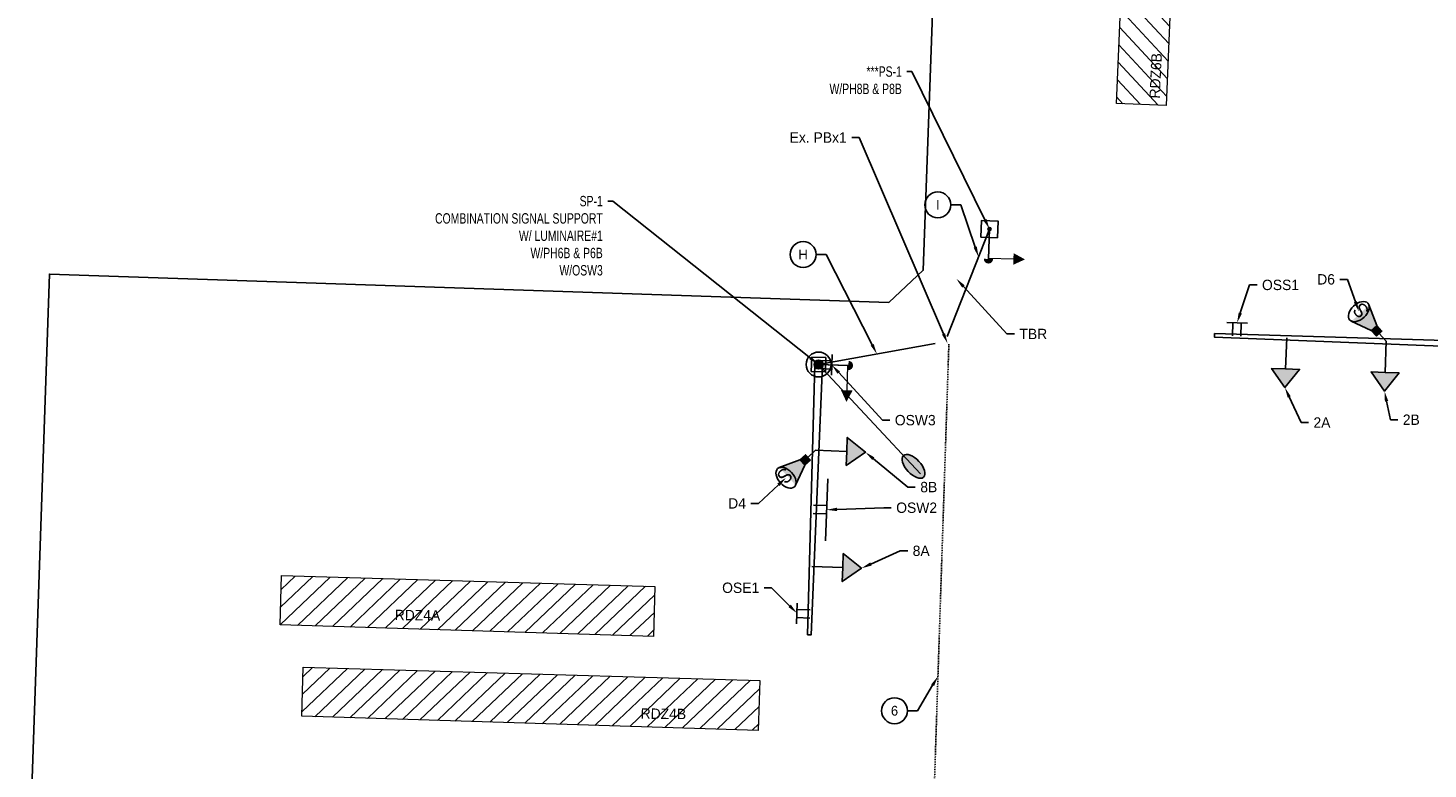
# Model space of a CAD drawing. Header units: feet. Extents: x 161116 to 161696, y 289780 to 291461.
# Tile 4 of 12: x 161321 to 161489, y 290614 to 290703. Entities that reach past the tile are written whole.
import ezdxf
from ezdxf import colors
from ezdxf.entities.mleader import LeaderData, LeaderLine
from ezdxf.enums import TextEntityAlignment as Align
from ezdxf.math import Vec2, Vec3

# ---------------------------------------------------------------- set-up
doc = ezdxf.new("R2010")
doc.units = ezdxf.units.FT
doc.header["$MEASUREMENT"] = 0
doc.linetypes.add('constlimit', pattern=[0])
doc.linetypes.add('OhDOT_USTN5', pattern=[0.11, 0.055, -0.055])
for name, color, linetype in [('LT_P_Luminaires', 2, 'Continuous'), ('RW_P_Const_Limits', 30, 'constlimit'), ('SG_P_Conduit', 1, 'Continuous'), ('SG_P_Detection', 24, 'Continuous'), ('SG_P_Foundation', 61, 'Continuous'), ('SG_P_Heads', 2, 'Continuous'), ('SG_P_Mast_Arm', 4, 'Continuous'), ('SG_P_Poles', 4, 'Continuous'), ('SG_P_Text', 7, 'Continuous'), ('SG_P_Text_Conduit', 7, 'Continuous'), ('SG_X_Conduit', 232, 'OhDOT_USTN5'), ('T-CONDUIT-TXT', 4, 'Continuous')]:
    doc.layers.add(name, color=color, linetype=linetype)
doc.layers.add('SG_P_DetectionZone', color=12, linetype='Continuous', lineweight=13)
doc.styles.add('Slanted-Normal', font='font31.shx', dxfattribs={"height": 0.1})
doc.styles.add('Slanted-Normal LS 0.50', font='font31.shx', dxfattribs={"height": 0.14})
doc.styles.get("Standard").update_dxf_attribs({"font": 'font31.shx'})

# ---------------------------------------------------------------- blocks, each defined once
blk = doc.blocks.new('*U1229')
at = {"layer": 'SG_P_Poles'}
h = blk.add_hatch(color=256, dxfattribs=at)
h.dxf.hatch_style = 1
edge = h.paths.add_edge_path()
edge.add_arc((0, 0), 0.666666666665, 0, 360)
at = {"layer": 'SG_P_Foundation'}
blk.add_circle((0, 0), 1.5, dxfattribs=at)
at = {"layer": 'SG_P_Mast_Arm', "flags": 128}
blk.add_lwpolyline([(-0.002198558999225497, -0.4582955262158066), (51.66507229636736, -0.456221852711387), (51.66707135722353, -0.03962664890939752), (51.66707135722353, -0.03962664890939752), (0.002199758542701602, 0.4582939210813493)], close=True, dxfattribs=at)
at = {"layer": 'SG_P_Poles'}
blk.add_lwpolyline([(-0.85, 0.8499999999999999), (0.85, 0.8499999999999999), (0.85, -0.85), (-0.85, -0.85)], close=True, dxfattribs=at)
blk.add_circle((0, 0), 0.666666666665, dxfattribs=at)
blk = doc.blocks.new('*U1089')
at = {"layer": 'SG_P_Poles'}
h = blk.add_hatch(color=256, dxfattribs=at)
h.dxf.hatch_style = 1
edge = h.paths.add_edge_path()
edge.add_arc((0, 0), 0.1874999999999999, -89.2763641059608, 90.72363589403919)
edge.add_arc((0, 0), 0.1874999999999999, 90.72363589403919, 270.7236358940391)
at = {"layer": 'SG_P_Foundation', "flags": 128}
blk.add_lwpolyline([(1.002268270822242, 0.9977265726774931), (-0.9977265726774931, 1.002268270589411), (-1.002268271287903, -0.9977265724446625), (0.9977265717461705, -1.002268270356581)], close=True, dxfattribs=at)
at = {"layer": 'SG_P_Poles'}
blk.add_circle((0, 0), 0.1874999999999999, dxfattribs=at)
blk = doc.blocks.new('*U1097')
at = {"layer": 'SG_P_Heads', "linetype": 'Continuous', "lineweight": 13}
for p, q in [((0, 0), (3.499999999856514, 1.77635683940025e-15)), ((3.499999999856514, 1.77635683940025e-15), (3.499999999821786, -3.000000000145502))]:
    blk.add_line(p, q, dxfattribs=at)
at = {"layer": 'SG_P_Heads', "linetype": 'Continuous', "lineweight": 0, "extrusion": (0, 0, -1)}
blk.add_solid([(-4.199999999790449, -3.000000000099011), (-2.800000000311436, -3.000000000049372), (-3.500000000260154, -4.400000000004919)], dxfattribs=at)
blk = doc.blocks.new('*U1098')
at = {"layer": 'SG_P_Heads'}
h = blk.add_hatch(color=256, dxfattribs=at)
edge = h.paths.add_edge_path()
edge.add_line((3.600000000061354, 0.5599999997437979), (3.600001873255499, -0.5600000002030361))
edge.add_ellipse((3.599999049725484, -8.079092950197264e-11), major_axis=(-0.395996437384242, 0.3959950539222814), ratio=0.9999194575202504, start_angle=134.997881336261, end_angle=314.9974952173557)
blk.add_line((0, 0), (3.600000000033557, 3.552713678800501e-15), dxfattribs=at)
blk = doc.blocks.new('*U1103')
at = {"layer": 'SG_P_Heads'}
blk.add_hatch(color=256, dxfattribs=at).paths.add_polyline_path([(3.749999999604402, 2.220446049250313e-15), (3.749999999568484, -1.687499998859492), (6.0000000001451, 1.487804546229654e-09), (3.749999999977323, 1.687499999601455)])
at = {"layer": 'SG_P_Heads', "flags": 128}
blk.add_lwpolyline([(3.749999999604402, 2.220446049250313e-15), (3.749999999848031, -1.687499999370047), (6.0000000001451, 1.487804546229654e-09), (3.749999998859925, 1.687499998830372), (3.749999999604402, 2.220446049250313e-15), (8.881784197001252e-16, 0)], dxfattribs=at)
blk = doc.blocks.new('*U1090')
at = {"layer": 'SG_P_Detection'}
h = blk.add_hatch(color=256, dxfattribs=at)
edge = h.paths.add_edge_path()
edge.add_line((0.3869220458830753, 0.1200935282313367), (0.181066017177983, 0.03749999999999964))
edge.add_line((0.181066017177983, 0.03749999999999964), (0.181066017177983, -0.03749999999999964))
edge.add_line((0.181066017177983, -0.03749999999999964), (0.3867858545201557, -0.1203774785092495))
edge.add_ellipse((0.4055148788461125, -0.0001556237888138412), major_axis=(-5.732697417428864e-05, -0.1239299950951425), ratio=0.6213184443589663, start_angle=194.0156980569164, end_angle=345.9651620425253, ccw=False)
for p, q in [((0, 0), (0.1060660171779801, 0)), ((0.181066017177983, 0.03749999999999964), (0.3869220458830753, 0.1200935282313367)), ((0.181066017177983, -0.03749999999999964), (0.3867858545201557, -0.1203774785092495))]:
    blk.add_line(p, q, dxfattribs=at)
at = {"layer": 'SG_P_Detection', "flags": 128}
blk.add_lwpolyline([(0.1060660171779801, 0.03749999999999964), (0.1060660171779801, -0.03749999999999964), (0.181066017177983, -0.03749999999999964), (0.181066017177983, 0.03749999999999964), (0.1060660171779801, 0.03749999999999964)], close=True, dxfattribs=at)
at = {"layer": 'SG_P_Detection'}
blk.add_ellipse((0.4055148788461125, -0.0001556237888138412), major_axis=(-5.732697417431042e-05, -0.123929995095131), ratio=0.6213184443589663, dxfattribs=at)
at = {"layer": 'SG_P_Detection', "extrusion": (0, 0, -1)}
blk.add_solid([(-0.1060660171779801, 0.03749999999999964), (-0.1060660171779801, -0.03749999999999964), (-0.181066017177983, 0.03749999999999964), (-0.181066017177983, -0.03749999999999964)], dxfattribs=at)
at = {"layer": 'SG_P_Detection', "insert": (0.4000973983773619, -0.02348895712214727), "char_height": 0.14, "attachment_point": 5, "line_spacing_factor": 0.6, "style": 'Slanted-Normal LS 0.50'}
blk.add_mtext('\\FISO_FONTLEFT;S', dxfattribs=at)
blk = doc.blocks.new('_TagCircle')
at = {"color": 0, "linetype": 'ByBlock', "lineweight": -2, "transparency": 16777216}
blk.add_circle((0, 0), 0.125, dxfattribs=at)
at = {"layer": 'T-CONDUIT-TXT', "color": 0, "transparency": 16777216}
blk.add_attdef('TAGNUMBER', text='', height=0.09375, dxfattribs=at).set_placement((0, -0.046875), align=Align.CENTER)
blk = doc.blocks.new('*U1115')
at = {"layer": 'SG_P_Heads', "flags": 128}
for points in [[(1.245249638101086, 1.588198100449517), (-1.254750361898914, 1.588198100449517)], [(-0.4999977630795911, -0.001495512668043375), (-0.5047481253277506, 1.586702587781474)], [(0.4952474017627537, 1.589693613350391), (0.4999977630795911, 0.001495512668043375)]]:
    blk.add_lwpolyline(points, dxfattribs=at)
blk = doc.blocks.new('*U1228')
at = {"layer": 'SG_P_Poles'}
h = blk.add_hatch(color=256, dxfattribs=at)
h.dxf.hatch_style = 1
edge = h.paths.add_edge_path()
edge.add_arc((0, 0), 0.583333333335, 0, 360)
at = {"layer": 'SG_P_Foundation'}
blk.add_circle((0, 0), 1.5, dxfattribs=at)
at = {"layer": 'SG_P_Mast_Arm', "flags": 128}
blk.add_lwpolyline([(-0.002198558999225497, -0.4582955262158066), (32.58215581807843, -0.3646507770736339), (32.58415487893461, 0.05194442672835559), (32.58415487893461, 0.05194442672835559), (0.002199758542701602, 0.4582939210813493)], close=True, dxfattribs=at)
at = {"layer": 'SG_P_Poles'}
blk.add_lwpolyline([(-0.85, 0.8499999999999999), (0.85, 0.8499999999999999), (0.85, -0.85), (-0.85, -0.85)], close=True, dxfattribs=at)
blk.add_circle((0, 0), 0.541666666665, dxfattribs=at)
blk = doc.blocks.new('*U1113')
at = {"layer": 'SG_P_Heads', "flags": 128}
for points in [[(3.749999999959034, 1.588205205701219), (-3.749999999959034, 1.588205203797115)], [(-0.5000000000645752, 1.588205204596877), (-0.4999999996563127, -5.479872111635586e-11)], [(0.5000000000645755, 1.588205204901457), (0.4999999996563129, 5.479838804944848e-11)]]:
    blk.add_lwpolyline(points, dxfattribs=at)
blk = doc.blocks.new('*U1195')
at = {"layer": 'SG_P_Heads', "linetype": 'Continuous', "lineweight": 0}
h = blk.add_hatch(color=2, dxfattribs=at)
edge = h.paths.add_edge_path()
edge.add_ellipse((16.78019999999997, -1.110223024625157e-16), major_axis=(1.779999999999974, 0), ratio=0.5000000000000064, start_angle=0, end_angle=360)
at = {"layer": 'SG_P_Heads', "color": 2, "linetype": 'Continuous', "lineweight": 13}
blk.add_line((0, 0), (18, 0), dxfattribs=at)
at = {"layer": 'SG_P_Heads'}
blk.add_ellipse((16.78019999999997, -1.110223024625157e-16), major_axis=(1.779999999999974, 0), ratio=0.5000000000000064, dxfattribs=at)

msp = doc.modelspace()

# ---------------------------------------------------------------- hatches: boundary and pattern name
at = {"layer": 'SG_P_DetectionZone', "transparency": 33554585}
h = msp.add_hatch(dxfattribs=at)
h.set_pattern_fill('ANSI31', color=247, scale=12, angle=87.92463453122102)
h.set_pattern_definition([(132.924634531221, (391059.7266940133, -1256813.815911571), (-1.09837522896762, -1.021553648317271), [])])
h.paths.add_polyline_path([(161454.9323298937, 290764.1409446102), (161451.948305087, 290694.1672814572), (161457.9447700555, 290693.9580738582), (161460.8151853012, 290763.8991970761)])
h = msp.add_hatch(dxfattribs=at)
h.set_pattern_fill('ANSI31', color=247, scale=12, angle=178.6029101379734)
h.set_pattern_definition([(223.6029101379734, (1706077.706109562, 538540.8859030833), (1.034484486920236, -1.086205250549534), [])])
h.paths.add_polyline_path([(161351.2069899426, 290631.3899295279), (161396.2229176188, 290630.0038773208), (161396.3611252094, 290636.0023986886), (161351.3802850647, 290637.3154180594)])
h = msp.add_hatch(dxfattribs=at)
h.set_pattern_fill('ANSI31', color=247, scale=12, angle=178.6029101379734)
h.set_pattern_definition([(223.6029101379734, (1706090.326484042, 538529.5604536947), (1.034484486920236, -1.086205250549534), [])])
h.paths.add_polyline_path([(161353.8321016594, 290620.3722500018), (161408.8432920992, 290618.6784279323), (161408.9814996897, 290624.6769493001), (161354.0048887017, 290626.2807721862)])

# ---------------------------------------------------------------- linework, layer by layer
at = {"layer": 'RW_P_Const_Limits', "flags": 128}
msp.add_lwpolyline([(161432.1799560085, 290770.1774499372), (161438.6519408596, 290948.8103029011), (161434.8118560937, 290952.980468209), (161338.5214467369, 290956.9483335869), (161341.6093373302, 291031.8839024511), (161441.5349742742, 291027.7662392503), (161445.1805554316, 291128.3041533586), (161521.1042912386, 291125.5494438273), (161517.4063000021, 291023.6275146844), (161617.7297692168, 291019.4608902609), (161614.6590557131, 290945.5246290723), (161518.7417439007, 290949.5082574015), (161514.5909076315, 290945.6884568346), (161508.1172592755, 290767.4261918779), (161504.641536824, 290671.4929917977), (161506.5581308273, 290669.1585577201), (161524.2983091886, 290668.4935940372), (161524.2405910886, 290666.8134806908), (161606.2898992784, 290663.9947838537), (161603.6462243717, 290587.0401804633), (161501.7044348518, 290590.5422593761), (161498.109050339, 290491.4483183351), (161422.1590251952, 290494.2039817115), (161425.7848980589, 290594.1382253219), (161320.8461661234, 290597.7081352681), (161323.4293324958, 290673.6412001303), (161424.545468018, 290670.2227174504), (161428.6860148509, 290674.09715514), (161432.1681794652, 290770.1778766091)], dxfattribs=at)
at = {"layer": 'SG_P_Conduit', "flags": 128}
for points, elevation in [([(161431.5474999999, 290666.1159999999), (161436.6633008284, 290679.0629740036)], 996.4845216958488), ([(161430.122, 290665.2849999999), (161416.0684569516, 290662.7501822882)], 1992.739005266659)]:
    msp.add_lwpolyline(points, dxfattribs=dict(at, elevation=elevation))
at = {"layer": 'SG_P_DetectionZone', "elevation": 996.4845216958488, "flags": 128}
for points in [[(161457.9447700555, 290693.9580738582), (161451.9498173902, 290694.2041277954), (161454.9323298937, 290764.1409446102), (161460.8151853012, 290763.8991970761)], [(161396.3611252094, 290636.0023986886), (161396.18605596, 290630.004953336), (161351.2069899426, 290631.3899295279), (161351.3802850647, 290637.3154180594)], [(161408.9814996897, 290624.6769493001), (161408.8064304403, 290618.6795039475), (161353.8321016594, 290620.3722500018), (161354.0048887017, 290626.2807721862)]]:
    msp.add_lwpolyline(points, close=True, dxfattribs=at)
at = {"layer": 'SG_X_Conduit', "elevation": 996.4845216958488, "flags": 128}
msp.add_lwpolyline([(161429.6259999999, 290600.1230000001), (161431.7644639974, 290665.2003939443)], dxfattribs=at)

# ---------------------------------------------------------------- block references
at = {"layer": 'LT_P_Luminaires', "rotation": 312.99126775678}
msp.add_blockref('*U1195', (161416.0679007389, 290662.7496614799, -994.4258119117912), dxfattribs=at)
at = {"layer": 'SG_P_Detection', "xscale": 12, "yscale": 12, "zscale": 12}
for p, rotation in [((161484.4520633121, 290665.5425099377), 132.7587177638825), ((161415.7172479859, 290652.4262681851), 222.9091742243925)]:
    msp.add_blockref('*U1090', p, dxfattribs=dict(at, rotation=rotation))
at = {"layer": 'SG_P_Heads', "xscale": -1, "rotation": 87.97253158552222}
for name in ['*U1098', '*U1097']:
    msp.add_blockref(name, (161436.6633008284, 290679.0629740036), dxfattribs=at)
at = {"layer": 'SG_P_Heads'}
for name, p, rotation in [('*U1115', (161466.4252382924, 290666.1747605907), 358), ('*U1103', (161472.4594206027, 290665.963125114), 267.8681941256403), ('*U1103', (161484.4520633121, 290665.5425099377), 267.8681941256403), ('*U1115', (161416.0684569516, 290662.7501822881), 267.9378119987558), ('*U1098', (161416.0684569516, 290662.7501822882), 358.1642454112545), ('*U1097', (161416.0684569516, 290662.7501822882), 358.1642454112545), ('*U1103', (161415.7172479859, 290652.4262681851), 357.8478772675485), ('*U1113', (161415.4548721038, 290645.3044669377), 267.9378119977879), ('*U1103', (161415.2411821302, 290638.432140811), 357.8478772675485), ('*U1115', (161415.046779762, 290632.7054916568, 996.4845216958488), 87.88023439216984)]:
    msp.add_blockref(name, p, dxfattribs=dict(at, rotation=rotation))
at = {"layer": 'SG_P_Poles'}
for name, p, rotation in [('*U1089', (161436.6633008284, 290679.0629740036), 267.9650347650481), ('*U1229', (161515.3951910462, 290664.4572488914), 178.2662387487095), ('*U1228', (161416.0684569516, 290662.7501822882), 268.326544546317)]:
    msp.add_blockref(name, p, dxfattribs=dict(at, rotation=rotation))

# ---------------------------------------------------------------- texts
at = {"layer": 'SG_P_DetectionZone', "style": 'Slanted-Normal'}
for s, rotation, p in [('RDZ6B', 87.34426318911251, (161457.1700190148, 290694.7620373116, 996.4845216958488)), ('RDZ4A', 359.419628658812, (161365.01356308, 290631.9582633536, 996.4845216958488)), ('RDZ4B', 359.419628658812, (161394.6350575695, 290620.0832759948, 996.4845216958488))]:
    msp.add_text(s, height=1.25, rotation=rotation, dxfattribs=at).set_placement(p)

# ---------------------------------------------------------------- leaders
at = {"layer": 'SG_P_Text'}
ml = msp.add_multileader_mtext('Standard', dxfattribs=at)
ml.set_content('D6', color=256, style='Slanted-Normal')
ml.set_leader_properties(color=256, linetype='ByLayer', lineweight=-1)
ml.build(insert=Vec2(0, 0))
ml.multileader.update_dxf_attribs({"dogleg_length": 0.09, "arrow_head_size": 1.25, "scale": 10})
ctx = ml.context
ctx.base_point, ctx.scale, ctx.char_height, ctx.arrow_head_size, ctx.landing_gap_size, ctx.plane_origin = Vec3(161475.5563506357, 290673.007837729), 10, 1.25, 1.25, 0.6, Vec3(161396.5256248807, 290708.1361604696)
ctx.text_align_type = 2
notes = []
notes.append((ctx, [(1, (1, 1, 0), (161479.7694458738, 290673.007837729), (-1, 0), 0.8999999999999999, [(0, [(161481.1528052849, 290669.1204230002)], 0, [])])]))
ctx.mtext.insert, ctx.mtext.alignment, ctx.mtext.flow_direction = Vec3(161478.2694458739, 290673.632837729), 3, 5
ml = msp.add_multileader_mtext('Standard', dxfattribs=at)
ml.set_content('OSS1', color=256, style='Slanted-Normal')
ml.set_leader_properties(color=256, linetype='ByLayer', lineweight=-1)
ml.build(insert=Vec2(0, 0))
ml.multileader.update_dxf_attribs({"dogleg_length": 0.09, "arrow_head_size": 1.25, "scale": 10})
ctx = ml.context
ctx.base_point, ctx.scale, ctx.char_height, ctx.arrow_head_size, ctx.landing_gap_size, ctx.plane_origin = Vec3(161468.8816667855, 290672.3368802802), 10, 1.25, 1.25, 0.6, Vec3(161381.8698099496, 290706.6030510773)
notes.append((ctx, [(0, (1, 1, 0), (161467.9816667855, 290672.3368802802), (1, 0), 0.8999999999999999, [(0, [(161466.4789982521, 290667.7659603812)], 0, [])])]))
ctx.mtext.insert, ctx.mtext.flow_direction = Vec3(161469.4816667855, 290672.9618802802), 5
ml = msp.add_multileader_mtext('Standard', dxfattribs=at)
ml.set_content('OSW3', color=256, style='Slanted-Normal')
ml.set_leader_properties(color=256, linetype='ByLayer', lineweight=-1)
ml.build(insert=Vec2(0, 0))
ml.multileader.update_dxf_attribs({"dogleg_length": 0.09, "arrow_head_size": 1.25, "scale": 10})
ctx = ml.context
ctx.base_point, ctx.scale, ctx.char_height, ctx.arrow_head_size, ctx.landing_gap_size, ctx.plane_origin = Vec3(161424.6546722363, 290656.0489617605, 1992.739005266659), 10, 1.25, 1.25, 0.6, Vec3(161338.5583433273, 290698.9731324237, 1992.739005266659)
notes.append((ctx, [(0, (1, 1, 0), (161423.7546722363, 290656.0489617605, 1992.739005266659), (1, 0), 0.8999999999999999, [(0, [(161417.6557974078, 290662.6977795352, 1992.739005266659)], 0, [])])]))
ctx.mtext.insert, ctx.mtext.flow_direction = Vec3(161425.2546722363, 290656.6739617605, 1992.739005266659), 5
ml = msp.add_multileader_mtext('Standard', dxfattribs=at)
ml.set_content('2A', color=256, style='Slanted-Normal')
ml.set_leader_properties(color=256, linetype='ByLayer', lineweight=-1)
ml.build(insert=Vec2(0, 0))
ml.multileader.update_dxf_attribs({"dogleg_length": 0.09, "arrow_head_size": 1.25, "scale": 10})
ctx = ml.context
ctx.base_point, ctx.scale, ctx.char_height, ctx.arrow_head_size, ctx.landing_gap_size, ctx.plane_origin = Vec3(161475.0814142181, 290655.7622037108), 10, 1.25, 1.25, 0.6, Vec3(161387.6121296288, 290698.9868185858)
notes.append((ctx, [(0, (1, 1, 0), (161474.1814142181, 290655.7622037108), (1, 0), 0.8999999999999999, [(0, [(161472.239310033, 290659.9710811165)], 0, [])])]))
ctx.mtext.insert, ctx.mtext.flow_direction = Vec3(161475.6814142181, 290656.3872037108), 5
ml = msp.add_multileader_mtext('Standard', dxfattribs=at)
ml.set_content('2B', color=256, style='Slanted-Normal')
ml.set_leader_properties(color=256, linetype='ByLayer', lineweight=-1)
ml.build(insert=Vec2(0, 0))
ml.multileader.update_dxf_attribs({"dogleg_length": 0.09, "arrow_head_size": 1.25, "scale": 10})
ctx = ml.context
ctx.base_point, ctx.scale, ctx.char_height, ctx.arrow_head_size, ctx.landing_gap_size, ctx.plane_origin = Vec3(161485.8417349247, 290656.102052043), 10, 1.25, 1.25, 0.6, Vec3(161399.6047723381, 290698.5662034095)
notes.append((ctx, [(0, (1, 1, 0), (161484.9417349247, 290656.102052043), (1, 0), 0.8999999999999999, [(0, [(161484.2319527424, 290659.5504659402)], 0, [])])]))
ctx.mtext.insert, ctx.mtext.flow_direction = Vec3(161486.4417349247, 290656.727052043), 5
ml = msp.add_multileader_mtext('Standard', dxfattribs=at)
ml.set_content('8B', color=256, style='Slanted-Normal')
ml.set_leader_properties(color=256, linetype='ByLayer', lineweight=-1)
ml.build(insert=Vec2(0, 0))
ml.multileader.update_dxf_attribs({"dogleg_length": 0.09, "arrow_head_size": 1.25, "scale": 10})
ctx = ml.context
ctx.base_point, ctx.scale, ctx.char_height, ctx.arrow_head_size, ctx.landing_gap_size, ctx.plane_origin = Vec3(161427.7228715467, 290647.9858275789), 10, 1.25, 1.25, 0.6, Vec3(161337.0786921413, 290691.2117393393)
notes.append((ctx, [(0, (1, 1, 0), (161426.8228715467, 290647.9858275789), (1, 0), 0.8999999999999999, [(0, [(161421.7058725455, 290652.19600187)], 0, [])])]))
ctx.mtext.insert, ctx.mtext.flow_direction = Vec3(161428.3228715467, 290648.6108275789), 5
ml = msp.add_multileader_mtext('Standard', dxfattribs=at)
ml.set_content('D4', color=256, style='Slanted-Normal')
ml.set_leader_properties(color=256, linetype='ByLayer', lineweight=-1)
ml.build(insert=Vec2(0, 0))
ml.multileader.update_dxf_attribs({"dogleg_length": 0.09, "arrow_head_size": 1.25, "scale": 10})
ctx = ml.context
ctx.base_point, ctx.scale, ctx.char_height, ctx.arrow_head_size, ctx.landing_gap_size, ctx.plane_origin = Vec3(161404.647125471, 290646.0203236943), 10, 1.25, 1.25, 0.6, Vec3(161327.5246420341, 290688.1302934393)
ctx.text_align_type = 2
notes.append((ctx, [(1, (1, 1, 0), (161408.8205381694, 290646.0203236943), (-1, 0), 0.8999999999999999, [(0, [(161412.1518224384, 290649.11455597)], 0, [])])]))
ctx.mtext.insert, ctx.mtext.alignment, ctx.mtext.flow_direction = Vec3(161407.3205381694, 290646.6453236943), 3, 5
ml = msp.add_multileader_mtext('Standard', dxfattribs=at)
ml.set_content('OSW2', color=256, style='Slanted-Normal')
ml.set_leader_properties(color=256, linetype='ByLayer', lineweight=-1)
ml.build(insert=Vec2(0, 0))
ml.multileader.update_dxf_attribs({"dogleg_length": 0.09, "arrow_head_size": 1.25, "scale": 10})
ctx = ml.context
ctx.base_point, ctx.scale, ctx.char_height, ctx.arrow_head_size, ctx.landing_gap_size, ctx.plane_origin = Vec3(161424.8212611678, 290645.5003531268), 10, 1.25, 1.25, 0.6, Vec3(161343.4286953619, 290680.9824520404)
notes.append((ctx, [(0, (1, 1, 0), (161423.9212611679, 290645.5003531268), (1, 0), 0.8999999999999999, [(0, [(161417.0420487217, 290645.2473166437)], 0, [])])]))
ctx.mtext.insert, ctx.mtext.flow_direction = Vec3(161425.4212611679, 290646.1253531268), 5
ml = msp.add_multileader_mtext('Standard', dxfattribs=at)
ml.set_content('8A', color=256, style='Slanted-Normal')
ml.set_leader_properties(color=256, linetype='ByLayer', lineweight=-1)
ml.build(insert=Vec2(0, 0))
ml.multileader.update_dxf_attribs({"dogleg_length": 0.09, "arrow_head_size": 1.25, "scale": 10})
ctx = ml.context
ctx.base_point, ctx.scale, ctx.char_height, ctx.arrow_head_size, ctx.landing_gap_size, ctx.plane_origin = Vec3(161426.8084839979, 290640.307945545), 10, 1.25, 1.25, 0.6, Vec3(161336.6097695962, 290677.2225615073)
notes.append((ctx, [(0, (1, 1, 0), (161425.9084839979, 290640.307945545), (1, 0), 0.8999999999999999, [(0, [(161421.2369500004, 290638.206824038)], 0, [])])]))
ctx.mtext.insert, ctx.mtext.flow_direction = Vec3(161427.4084839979, 290640.932945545), 5
ml = msp.add_multileader_mtext('Standard', dxfattribs=at)
ml.set_content('OSE1', color=256, style='Slanted-Normal')
ml.set_leader_properties(color=256, linetype='ByLayer', lineweight=-1)
ml.build(insert=Vec2(0, 0))
ml.multileader.update_dxf_attribs({"dogleg_length": 0.09, "arrow_head_size": 1.25, "scale": 10})
ctx = ml.context
ctx.base_point, ctx.scale, ctx.char_height, ctx.arrow_head_size, ctx.landing_gap_size, ctx.plane_origin = Vec3(161404.2593784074, 290635.8571661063, -996.2544835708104), 10, 1.25, 1.25, 0.6, Vec3(161328.851164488, 290671.6339824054, -996.2544835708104)
ctx.text_align_type = 2
notes.append((ctx, [(1, (1, 1, 0), (161410.41691809, 290635.8571661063, -996.2544835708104), (-1, 0), 0.8999999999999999, [(0, [(161413.4603527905, 290632.7968917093, -996.2544835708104)], 0, [])])]))
ctx.mtext.insert, ctx.mtext.alignment, ctx.mtext.flow_direction = Vec3(161408.91691809, 290636.4821661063, -996.2544835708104), 3, 5
at = {"layer": 'SG_P_Text_Conduit'}
ml = msp.add_multileader_block('Standard', dxfattribs=at)
ml.set_content('_TagCircle', color=256, scale=12.5)
ml.set_attribute('TAGNUMBER', 'I', width=0)
ml.set_leader_properties(color=256, linetype='ByLayer', lineweight=-1)
ml.build(insert=Vec2(0, 0))
ml.multileader.update_dxf_attribs({"has_text_frame": 1, "dogleg_length": 0.12, "arrow_head_size": 1.25, "scale": 10})
ctx = ml.context
ctx.base_point, ctx.scale, ctx.char_height, ctx.arrow_head_size, ctx.landing_gap_size, ctx.plane_origin = Vec3(161428.8697116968, 290681.9780375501, 996.4845216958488), 10, 1.25, 1.25, 1.25, Vec3(161262.6058342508, 290640.0601230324, 996.4845216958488)
notes.append((ctx, [(0, (1, 1, 0), (161433.1947116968, 290681.9780375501, 996.4845216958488), (-1, 0), 1.2, [(0, [(161435.33809924, 290675.7091783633, 996.4845216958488)], 0, [])])]))
ctx.block.insert = Vec3(161430.4322116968, 290681.9780375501, 996.4845216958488)
ml = msp.add_multileader_block('Standard', dxfattribs=at)
ml.set_content('_TagCircle', color=256, scale=12.5)
ml.set_attribute('TAGNUMBER', 'H', width=0)
ml.set_leader_properties(color=256, linetype='ByLayer', lineweight=-1)
ml.build(insert=Vec2(0, 0))
ml.multileader.update_dxf_attribs({"has_text_frame": 1, "dogleg_length": 0.12, "arrow_head_size": 1.25, "scale": 10})
ctx = ml.context
ctx.base_point, ctx.scale, ctx.char_height, ctx.arrow_head_size, ctx.landing_gap_size, ctx.plane_origin = Vec3(161412.6438674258, 290675.9904407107, 996.4845216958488), 10, 1.25, 1.25, 1.25, Vec3(161245.6413416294, 290624.6720306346, 996.4845216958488)
notes.append((ctx, [(0, (1, 1, 0), (161416.9688674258, 290675.9904407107, 996.4845216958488), (-1, 0), 1.2, [(0, [(161423.0952284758, 290664.0175911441, 996.4845216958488)], 0, [])])]))
ctx.block.insert = Vec3(161414.2063674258, 290675.9904407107, 996.4845216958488)
ml = msp.add_multileader_mtext('Standard', dxfattribs=at)
ml.set_content('TBR', color=256, style='Slanted-Normal')
ml.set_leader_properties(color=256, linetype='ByLayer', lineweight=-1)
ml.build(insert=Vec2(0, 0))
ml.multileader.update_dxf_attribs({"dogleg_length": 0.09, "arrow_head_size": 1.25, "scale": 10})
ctx = ml.context
ctx.base_point, ctx.scale, ctx.char_height, ctx.arrow_head_size, ctx.landing_gap_size, ctx.plane_origin = Vec3(161439.6668748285, 290666.4301822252), 10, 1.25, 1.25, 0.6, Vec3(161353.5705459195, 290709.3543528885)
notes.append((ctx, [(0, (1, 1, 0), (161438.7668748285, 290666.4301822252), (1, 0), 0.8999999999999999, [(0, [(161432.668, 290673.079)], 0, [])])]))
ctx.mtext.insert, ctx.mtext.flow_direction = Vec3(161440.2668748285, 290667.0551822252), 5
ml = msp.add_multileader_block('Standard', dxfattribs=at)
ml.set_content('_TagCircle', color=256, scale=12.5)
ml.set_attribute('TAGNUMBER', '6', width=0)
ml.set_leader_properties(color=256, linetype='ByLayer', lineweight=-1)
ml.build(insert=Vec2(0, 0))
ml.multileader.update_dxf_attribs({"has_text_frame": 1, "dogleg_length": 0.12, "arrow_head_size": 1.25, "scale": 10})
ctx = ml.context
ctx.base_point, ctx.scale, ctx.char_height, ctx.arrow_head_size, ctx.landing_gap_size, ctx.plane_origin = Vec3(161423.6566950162, 290621.0473078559, 996.4845216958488), 10, 1.25, 1.25, 1.25, Vec3(161254.22223191, 290584.6831423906, 996.4845216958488)
notes.append((ctx, [(0, (1, 1, 0), (161427.9816950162, 290621.0473078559, 996.4845216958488), (-1, 0), 1.2, [(0, [(161430.4494686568, 290625.1826663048, 996.4845216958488)], 0, [])])]))
ctx.block.insert = Vec3(161425.2191950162, 290621.0473078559, 996.4845216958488)
for ctx, leaders in notes:
    for number, flags, end, landing, length, lines in leaders:
        leader = LeaderData()
        leader.index, (leader.has_last_leader_line, leader.has_dogleg_vector, leader.attachment_direction) = number, flags
        leader.last_leader_point, leader.dogleg_vector, leader.dogleg_length = Vec3(end), Vec3(landing), length
        for number, points, colour, breaks in lines:
            line = LeaderLine()
            line.index, line.vertices, line.color, line.breaks = number, Vec3.list(points), colors.encode_raw_color(colour), breaks
            leader.lines.append(line)
        ctx.leaders.append(leader)

# ---------------------------------------------------------------- next in the draw order: leaders
at = {"layer": 'SG_P_Text'}
ml = msp.add_multileader_mtext('Standard', dxfattribs=at)
ml.set_content('{\\W0.75;***PS-1\\P\\pxqr;W/PH8B & P8B}', color=256, style='Slanted-Normal')
ml.set_leader_properties(color=256, linetype='ByLayer', lineweight=-1)
ml.build(insert=Vec2(0, 0))
ml.multileader.update_dxf_attribs({"has_text_frame": 1, "dogleg_length": 0.06, "arrow_head_size": 1.25, "scale": 10})
ctx = ml.context
ctx.base_point, ctx.scale, ctx.char_height, ctx.arrow_head_size, ctx.landing_gap_size, ctx.plane_origin = Vec3(161415.6313220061, 290698.035867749, 996.4845216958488), 10, 1.25, 1.25, 0.6, Vec3(161361.3895338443, 290707.7929496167, 996.4845216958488)
ctx.text_align_type = 2
notes = []
notes.append((ctx, [(1, (1, 1, 0), (161427.2973934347, 290698.035867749, 996.4845216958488), (-1, 0), 0.6, [(0, [(161436.6633008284, 290679.0629740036, 996.4845216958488)], 0, [])])]))
ctx.mtext.insert, ctx.mtext.alignment, ctx.mtext.flow_direction = Vec3(161426.0973934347, 290698.660867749, 996.4845216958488), 3, 5
ctx.mtext.has_bg_fill, ctx.mtext.bg_color, ctx.mtext.bg_scale_factor, ctx.mtext.bg_transparency, ctx.mtext.use_window_bg_color = 1, -1027028792, 1.5, 0, 1
for ctx, leaders in notes:
    for number, flags, end, landing, length, lines in leaders:
        leader = LeaderData()
        leader.index, (leader.has_last_leader_line, leader.has_dogleg_vector, leader.attachment_direction) = number, flags
        leader.last_leader_point, leader.dogleg_vector, leader.dogleg_length = Vec3(end), Vec3(landing), length
        for number, points, colour, breaks in lines:
            line = LeaderLine()
            line.index, line.vertices, line.color, line.breaks = number, Vec3.list(points), colors.encode_raw_color(colour), breaks
            leader.lines.append(line)
        ctx.leaders.append(leader)

# ---------------------------------------------------------------- next in the draw order: leaders
ml = msp.add_multileader_mtext('Standard', dxfattribs=at)
ml.set_content('Ex. PBx1', color=256, style='Slanted-Normal')
ml.set_leader_properties(color=256, linetype='ByLayer', lineweight=-1)
ml.build(insert=Vec2(0, 0))
ml.multileader.update_dxf_attribs({"dogleg_length": 0.09, "arrow_head_size": 1.25, "scale": 10})
ctx = ml.context
ctx.base_point, ctx.scale, ctx.char_height, ctx.arrow_head_size, ctx.landing_gap_size, ctx.plane_origin = Vec3(161410.9638960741, 290690.0937917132, 996.4845216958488), 10, 1.25, 1.25, 0.6, Vec3(161243.0397066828, 290682.2194174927, 996.4845216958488)
ctx.text_align_type = 2
notes = []
notes.append((ctx, [(1, (1, 1, 0), (161420.9607214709, 290690.0937917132, 996.4845216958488), (-1, 0), 0.8999999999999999, [(0, [(161431.616, 290665.284, 996.4845216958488)], 0, [])])]))
ctx.mtext.insert, ctx.mtext.alignment, ctx.mtext.flow_direction = Vec3(161419.4607214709, 290690.7187917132, 996.4845216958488), 3, 5
for ctx, leaders in notes:
    for number, flags, end, landing, length, lines in leaders:
        leader = LeaderData()
        leader.index, (leader.has_last_leader_line, leader.has_dogleg_vector, leader.attachment_direction) = number, flags
        leader.last_leader_point, leader.dogleg_vector, leader.dogleg_length = Vec3(end), Vec3(landing), length
        for number, points, colour, breaks in lines:
            line = LeaderLine()
            line.index, line.vertices, line.color, line.breaks = number, Vec3.list(points), colors.encode_raw_color(colour), breaks
            leader.lines.append(line)
        ctx.leaders.append(leader)

# ---------------------------------------------------------------- next in the draw order: leaders
ml = msp.add_multileader_mtext('Standard', dxfattribs=at)
ml.set_content('{\\W0.75;SP-1\\P\\pxqr;COMBINATION SIGNAL SUPPORT\\PW/ LUMINAIRE#1\\PW/PH6B & P6B\\P\\pq*;W/OSW3}', color=256, style='Slanted-Normal')
ml.set_leader_properties(color=256, linetype='ByLayer', lineweight=-1)
ml.build(insert=Vec2(0, 0))
ml.multileader.update_dxf_attribs({"has_text_frame": 1, "dogleg_length": 0.06, "arrow_head_size": 1.25, "scale": 10})
ctx = ml.context
ctx.base_point, ctx.scale, ctx.char_height, ctx.arrow_head_size, ctx.landing_gap_size, ctx.plane_origin = Vec3(161368.0272814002, 290682.4325690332, 1992.739005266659), 10, 1.25, 1.25, 0.6, Vec3(161344.4739667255, 290683.1010380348, 1992.739005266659)
ctx.text_align_type = 2
notes = []
notes.append((ctx, [(1, (1, 1, 0), (161391.2781742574, 290682.4325690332, 1992.739005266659), (-1, 0), 0.6, [(0, [(161416.0684569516, 290662.7501822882, 1992.739005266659)], 0, [])])]))
ctx.mtext.insert, ctx.mtext.alignment, ctx.mtext.flow_direction = Vec3(161390.0781742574, 290683.0575690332, 1992.739005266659), 3, 5
ctx.mtext.has_bg_fill, ctx.mtext.bg_color, ctx.mtext.bg_scale_factor, ctx.mtext.bg_transparency, ctx.mtext.use_window_bg_color = 1, -1027028792, 1.5, 0, 1
for ctx, leaders in notes:
    for number, flags, end, landing, length, lines in leaders:
        leader = LeaderData()
        leader.index, (leader.has_last_leader_line, leader.has_dogleg_vector, leader.attachment_direction) = number, flags
        leader.last_leader_point, leader.dogleg_vector, leader.dogleg_length = Vec3(end), Vec3(landing), length
        for number, points, colour, breaks in lines:
            line = LeaderLine()
            line.index, line.vertices, line.color, line.breaks = number, Vec3.list(points), colors.encode_raw_color(colour), breaks
            leader.lines.append(line)
        ctx.leaders.append(leader)

doc.saveas('drawing.dxf')
